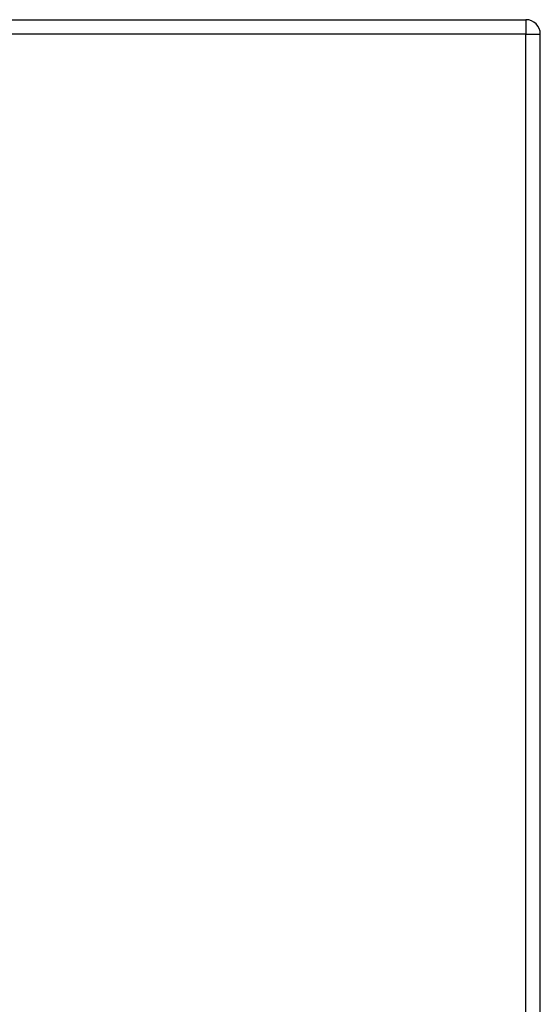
# Model space of a CAD drawing. Header units: inches. Extents: x 19 to 626, y 56 to 294.
# Tile 205 of 256: x 330.43 to 334, y 186.25 to 192.99. Entities that reach past the tile are written whole.
import ezdxf

# ---------------------------------------------------------------- set-up
doc = ezdxf.new("R2010")
doc.units = ezdxf.units.IN
doc.header["$MEASUREMENT"] = 0
doc.layers.add('Visible Edges(ANSI)', color=7, linetype='Continuous', lineweight=25)
doc.layers.add('Visible Tangent Edges(ANSI)', color=7, linetype='Continuous', lineweight=25)

msp = doc.modelspace()

# ---------------------------------------------------------------- linework, layer by layer
at = {"layer": 'Visible Edges(ANSI)'}
for p, q in [((268.2915, 192.9884), (333.8965, 192.9884)), ((333.9955, 166.1694), (333.9955, 192.8894))]:
    msp.add_line(p, q, dxfattribs=at)
msp.add_arc((333.8965, 192.8894), 0.099, 0, 90, dxfattribs=at)
at = {"layer": 'Visible Tangent Edges(ANSI)'}
for p, q in [((333.8965, 192.9884), (333.8965, 192.8894)), ((333.8965, 192.8894), (268.2915, 192.8894)), ((333.8965, 192.8894), (333.9955, 192.8894)), ((333.8965, 166.1694), (333.8965, 192.8894))]:
    msp.add_line(p, q, dxfattribs=at)

doc.saveas('drawing.dxf')
